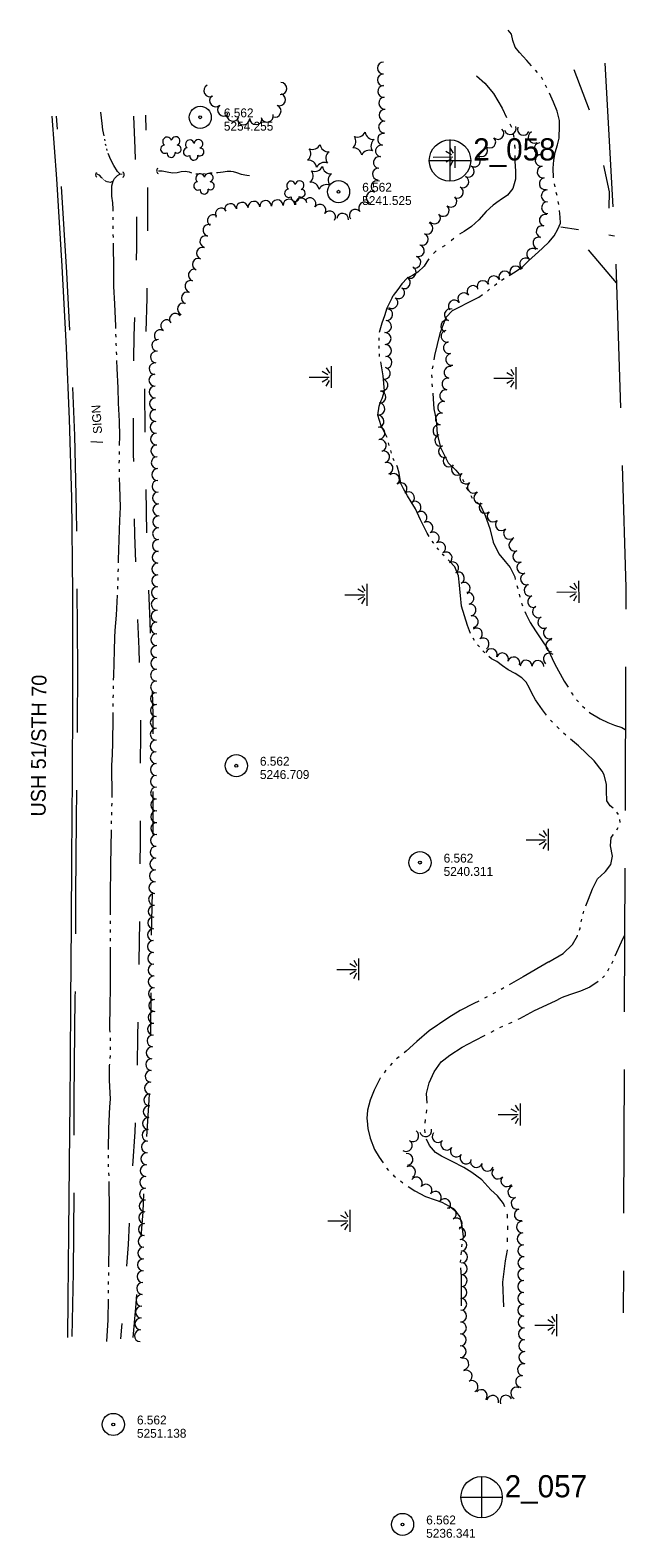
# Model space of a CAD drawing. Header units: feet. Extents: x 191012 to 193066, y 264521 to 265638.
# Tile 2 of 3: x 191738 to 192141, y 264521 to 265540. Entities that reach past the tile are written whole.
import ezdxf
from ezdxf.enums import TextEntityAlignment as Align

# ---------------------------------------------------------------- set-up
doc = ezdxf.new("R2010")
doc.units = ezdxf.units.FT
doc.header["$MEASUREMENT"] = 0
for name, pattern in [('DGN Style 3', [136.13208, 97.2372, -38.89488]), ('DGN Style 5', [68.06604, 29.17116, -38.89488]), ('DGN Style 6', [184.945154, 0.097237, -38.89488, 68.06604, -38.89488, 0.097237, -38.89488])]:
    doc.linetypes.add(name, pattern=pattern)
for name, color, linetype, lineweight in [('E_LAND_Vegetation', 20, 'Continuous', 0), ('E_MAP_Limits', 20, 'DGN Style 3', 0), ('E_MAP_PassPoints', 43, 'Continuous', 0), ('E_MISCPROP', 43, 'Continuous', 0), ('E_MISCPROP_Railing', 43, 'Continuous', 0), ('E_PATH_Sidewalk', 3, 'DGN Style 5', 0), ('E_RDWY', 43, 'Continuous', 13), ('E_RDWY_Gravel', 43, 'DGN Style 3', 13), ('E_RDWY_Name', 231, 'Continuous', 0), ('E_WTR', 251, 'DGN Style 6', 0)]:
    doc.layers.add(name, color=color, linetype=linetype, lineweight=lineweight)
doc.styles.add('Style-IGR_FONT_0', font='IGR_FONT_0.shx')

# ---------------------------------------------------------------- blocks, each defined once
blk = doc.blocks.new('PP_3')
at = {"layer": 'E_MAP_PassPoints', "color": 43, "linetype": 'Continuous', "lineweight": 0}
for radius in [7.5, 0.96]:
    blk.add_circle((0, 0), radius, dxfattribs=at)
blk = doc.blocks.new('PP_4')
at = {"layer": 'E_MAP_PassPoints', "color": 43, "linetype": 'Continuous', "lineweight": 0}
for radius in [7.5, 0.96]:
    blk.add_circle((0, 0), radius, dxfattribs=at)
blk = doc.blocks.new('PHOTOC')
at = {"layer": 'E_MAP_Limits', "color": 3, "linetype": 'Continuous', "lineweight": 0}
for p, q in [((0.1, 14.1), (0.1, -13.8)), ((-13.8, 0), (14.1, 0))]:
    blk.add_line(p, q, dxfattribs=at)
blk.add_circle((0.2, 0), 14, dxfattribs=at)
blk = doc.blocks.new('CULVRT_1')
at = {"layer": 'E_MISCPROP_Railing', "color": 43, "linetype": 'Continuous', "lineweight": 0}
blk.add_arc((1.6, 1.2), 1.95, 216.8792, 323.1188, dxfattribs=at)
blk = doc.blocks.new('CULVRT_2')
at = {"layer": 'E_MISCPROP_Railing', "color": 43, "linetype": 'Continuous', "lineweight": 0}
blk.add_arc((1.7, 1.3), 2.16, 216.8802, 323.1198, dxfattribs=at)
blk = doc.blocks.new('CULVRT_3')
at = {"layer": 'E_MISCPROP_Railing', "color": 43, "linetype": 'Continuous', "lineweight": 0}
blk.add_arc((1.8, 1.3), 2.2, 216.8789, 323.1185, dxfattribs=at)
blk = doc.blocks.new('MARSH')
at = {"layer": 'E_WTR', "color": 150, "linetype": 'Continuous', "lineweight": 0}
for p, q in [((0, 15), (0, 1.6)), ((-6.1, 3.5), (-2.4, 1.4)), ((-1.3, 2.4), (-3.5, 6.2)), ((1.5, 2.4), (3.7, 6.2)), ((6.2, 3.5), (2.6, 1.4)), ((-7.4, 0), (7.4, 0))]:
    blk.add_line(p, q, dxfattribs=at)
blk = doc.blocks.new('PINEL')
at = {"layer": 'E_LAND_Vegetation', "color": 94, "linetype": 'Continuous', "lineweight": 0}
for centre, start, end in [((-8.1, 7.3), 275.2113, 0.9762), ((-10.4, -3.4), 335.2113, 60.9762), ((2.3, 10.7), 215.2113, 300.9762), ((10.4, 3.4), 155.2113, 240.9762), ((-2.3, -10.7), 35.2113, 120.9762), ((8.1, -7.3), 95.2113, 180.9762)]:
    blk.add_arc(centre, 5.72, start, end, dxfattribs=at)
blk = doc.blocks.new('TREE')
at = {"layer": 'E_LAND_Vegetation', "color": 94, "linetype": 'Continuous', "lineweight": 0}
for centre, radius, start, end in [((-4.5, 0.2), 2.78, 78.0715, 279.0826), ((-1.5, 4.3), 2.78, 1.3945, 209.1675), ((3.6, 2.4), 2.97, 278.4236, 139.6575), ((-2, -4.2), 2.61, 140.7797, 358.7123), ((3.5, -3.4), 2.97, 196.0745, 79.0477)]:
    blk.add_arc(centre, radius, start, end, dxfattribs=at)
blk = doc.blocks.new('TREE_1')
at = {"layer": 'E_LAND_Vegetation', "color": 94, "linetype": 'Continuous', "lineweight": 0}
for centre, radius, start, end in [((-4.5, 0.2), 2.78, 78.0715, 279.0826), ((-1.5, 4.3), 2.78, 1.3945, 209.1675), ((3.6, 2.4), 2.97, 278.4236, 139.6575), ((-2, -4.2), 2.61, 140.7797, 358.7123), ((3.5, -3.4), 2.97, 196.0745, 79.0477)]:
    blk.add_arc(centre, radius, start, end, dxfattribs=at)
blk = doc.blocks.new('SIGN_1')
at = {"layer": 'E_MISCPROP', "color": 1, "linetype": 'Continuous', "lineweight": 0, "style": 'Style-IGR_FONT_0'}
blk.add_text('SIGN', height=6, rotation=360, dxfattribs=at).set_placement((-9.6, 0), align=Align.MIDDLE_LEFT)

msp = doc.modelspace()

# ---------------------------------------------------------------- linework, layer by layer
at = {"layer": 'E_LAND_Vegetation', "color": 94, "linetype": 'Continuous', "lineweight": 0}
for centre, radius, start, end in [((191976.6, 265514.4), 3.99, 89.9989, 269.9836), ((191907.1, 265500.6), 4.16, 266.8522, 86.8369), ((191976.6, 265506.4), 3.99, 89.9989, 269.9836), ((191859.3, 265499.2), 4.16, 118.2628, 298.2475), ((191863.2, 265492.4), 4.16, 131.0291, 311.0138), ((191906.2, 265493.1), 4.16, 248.9599, 68.9446), ((191976.9, 265498.6), 3.99, 94.1602, 274.1448), ((191977.5, 265490.7), 3.99, 94.1602, 274.1448), ((191868.6, 265486.1), 4.16, 131.0291, 311.0138), ((191903.2, 265485.3), 4.16, 248.9599, 68.9446), ((191977.7, 265482.5), 3.99, 88.4484, 268.4331), ((191874.9, 265482.6), 4.16, 161.6747, 341.6593), ((191882, 265480.2), 4.16, 180.979, 0.9636), ((191890.4, 265480.3), 4.16, 180.979, 0.9636), ((191898, 265482), 4.16, 193.9446, 13.9293), ((191977.4, 265474.5), 3.99, 88.4484, 268.4331), ((192062.4, 265473.6), 4.02, 198.5409, 18.5256), ((192071.4, 265473), 4.02, 157.5971, 337.5818), ((191976.7, 265466.3), 3.99, 79.9327, 259.9174), ((192048.6, 265464.4), 4.02, 226.2078, 46.1925), ((192054.1, 265470.2), 4.02, 226.2078, 46.1925), ((192078.7, 265467.7), 4.02, 118.7266, 298.7113), ((191973.9, 265450.6), 3.99, 79.9327, 259.9174), ((191975.3, 265458.4), 3.99, 79.9327, 259.9174), ((192038.2, 265451.6), 4.02, 239.1671, 59.1518), ((192043, 265458.6), 4.02, 226.2078, 46.1925), ((192082.7, 265459.8), 4.02, 94.1605, 274.1452), ((192083.4, 265452), 4.02, 99.2367, 279.2214), ((191973.2, 265442.8), 3.99, 85.0283, 265.013), ((192034.1, 265444.6), 4.02, 242.401, 62.3857), ((192084.7, 265444.1), 4.02, 99.2367, 279.2214), ((191972.3, 265434.2), 3.99, 65.454, 245.4386), ((192026.7, 265430.4), 4.02, 242.401, 62.3857), ((192030.4, 265437.5), 4.02, 242.401, 62.3857), ((192086.1, 265436.2), 4.02, 100.9518, 280.9365), ((191881.1, 265419.6), 3.99, 6.9516, 186.9363), ((191889, 265420.3), 3.99, 4.1594, 184.1441), ((191897, 265420.8), 3.99, 4.1594, 184.1441), ((191904.9, 265421.3), 3.99, 3.2792, 183.2638), ((191912.8, 265421.8), 3.99, 3.2792, 183.2638), ((191921, 265422.6), 3.99, 9.8686, 189.8532), ((191927, 265422.7), 3.99, 326.2852, 146.2698), ((191963.9, 265419.8), 3.99, 37.5686, 217.5532), ((191969, 265426.9), 3.99, 65.454, 245.4386), ((192022.3, 265424.3), 4.02, 229.157, 49.1417), ((192087.5, 265428), 4.02, 91.4953, 271.48), ((192087.7, 265420), 4.02, 91.4953, 271.48), ((191861.6, 265411.3), 3.99, 55.8682, 235.8528), ((191866.9, 265415.7), 3.99, 30.7226, 210.7073), ((191873.2, 265418.7), 3.99, 6.9516, 186.9363), ((191933.7, 265418.3), 3.99, 326.2852, 146.2698), ((191940.3, 265413.8), 3.99, 326.2852, 146.2698), ((191949, 265412.2), 3.99, 352.5686, 172.5532), ((191957.6, 265414.9), 3.99, 37.5686, 217.5532), ((192011.2, 265413.1), 4.02, 220.766, 40.7506), ((192017.1, 265418.2), 4.02, 229.157, 49.1417), ((192086.2, 265411.5), 4.02, 74.2864, 254.2711), ((191858.6, 265404.7), 3.99, 74.4518, 254.4365), ((192006.1, 265406.1), 4.02, 247.0895, 67.0742), ((192084.1, 265403.8), 4.02, 74.2864, 254.2711), ((191854.2, 265389.2), 3.99, 69.3182, 249.3029), ((191856.5, 265397.1), 3.99, 74.4518, 254.4365), ((192000.3, 265390.9), 4.02, 252.7101, 72.6948), ((192002.9, 265398.7), 4.02, 247.0895, 67.0742), ((192081.9, 265396.1), 4.02, 74.2864, 254.2711), ((191851.4, 265381.7), 3.99, 69.3182, 249.3029), ((191997.9, 265383.2), 4.02, 252.7101, 72.6948), ((192072.9, 265382), 4.02, 53.6568, 233.6415), ((192077.7, 265388.5), 4.02, 53.6568, 233.6415), ((191848.7, 265374.4), 3.99, 73.7256, 253.7102), ((191990.8, 265369.3), 4.02, 241.625, 61.6096), ((191994.7, 265376.3), 4.02, 241.625, 61.6096), ((192051.4, 265369.8), 4.02, 23.6001, 203.5848), ((192058.8, 265373.1), 4.02, 24.5934, 204.5781), ((192066.1, 265376.5), 4.02, 24.5934, 204.5781), ((191844, 265359), 3.99, 69.7183, 249.703), ((191846.4, 265366.8), 3.99, 73.7256, 253.7102), ((191986.9, 265362.5), 4.02, 236.5339, 56.5186), ((192031, 265358.4), 4.02, 37.8506, 217.8353), ((192037.3, 265363.3), 4.02, 37.8506, 217.8353), ((192044, 265366.6), 4.02, 23.6001, 203.5848), ((191841.3, 265351.5), 3.99, 69.7183, 249.703), ((191982.4, 265355.8), 4.02, 236.5339, 56.5186), ((192024.6, 265353.5), 4.02, 37.8506, 217.8353), ((191830, 265340.2), 3.99, 56.4132, 236.3978), ((191835.9, 265344.5), 3.99, 37.1255, 217.1102), ((191978.1, 265339.7), 4.02, 264.3405, 84.3252), ((191978.9, 265347.7), 4.02, 264.3405, 84.3252), ((192019.5, 265339.9), 4.02, 72.183, 252.1677), ((192021.9, 265347.5), 4.02, 72.183, 252.1677), ((191825.6, 265333.5), 3.99, 56.4132, 236.3978), ((191977.8, 265331.5), 4.02, 272.0107, 91.9954), ((192019.7, 265333.1), 4.02, 101.1143, 281.099), ((191823.1, 265319), 3.99, 83.5001, 263.4848), ((191824, 265326.9), 3.99, 83.5001, 263.4848), ((191978.1, 265323.4), 4.02, 272.0107, 91.9954), ((192021.3, 265325.3), 4.02, 101.4618, 281.4465), ((192022.9, 265317.4), 4.02, 101.4618, 281.4465), ((191822.2, 265311.1), 3.99, 83.5001, 263.4848), ((191977.2, 265308), 4.02, 258.5485, 78.5332), ((191978.4, 265315.4), 4.02, 272.0107, 91.9954), ((192021.7, 265308.7), 4.02, 79.7235, 259.7082), ((191822, 265303.4), 3.99, 91.1984, 271.1831), ((191975.6, 265300.1), 4.02, 258.5485, 78.5332), ((192020.3, 265300.8), 4.02, 79.7235, 259.7082), ((191822.2, 265295.4), 3.99, 91.1984, 271.1831), ((191822.4, 265287.4), 3.99, 91.1984, 271.1831), ((191974.3, 265292), 4.02, 264.697, 84.6817), ((192018.8, 265292.9), 4.02, 79.7235, 259.7082), ((191822.5, 265279.5), 3.99, 91.1984, 271.1831), ((191973.6, 265284), 4.02, 264.697, 84.6817), ((192015.8, 265277.1), 4.02, 78.7139, 258.6986), ((192017.3, 265285), 4.02, 78.7139, 258.6986), ((191822.8, 265271.5), 3.99, 91.957, 271.9417), ((191973, 265275.6), 4.02, 275.0839, 95.0685), ((191973.7, 265267.6), 4.02, 275.0839, 95.0685), ((192014.2, 265269.2), 4.02, 78.7139, 258.6986), ((191823.1, 265263.5), 3.99, 91.957, 271.9417), ((191974.6, 265259.2), 4.02, 286.3841, 106.3688), ((192015.4, 265262.7), 4.02, 108.9848, 288.9695), ((191823.3, 265255.6), 3.99, 91.957, 271.9417), ((191823.6, 265247.6), 3.99, 91.957, 271.9417), ((191976.8, 265251.5), 4.02, 286.3841, 106.3688), ((192018, 265255.1), 4.02, 108.9848, 288.9695), ((192021, 265248.8), 4.02, 135.17, 315.1546), ((191823.9, 265239.6), 3.99, 91.957, 271.9417), ((191979.1, 265243.8), 4.02, 286.3841, 106.3688), ((191983.5, 265236.2), 4.02, 309.5398, 129.5245), ((192026.7, 265243.2), 4.02, 135.17, 315.1546), ((192032.4, 265237.2), 4.02, 129.1495, 309.1342), ((191824.1, 265231.6), 3.99, 91.957, 271.9417), ((191988.6, 265230), 4.02, 309.5398, 129.5245), ((192037.5, 265231), 4.02, 129.1495, 309.1342), ((191824.4, 265223.7), 3.99, 91.957, 271.9417), ((191824.7, 265215.7), 3.99, 91.957, 271.9417), ((191993.7, 265223.8), 4.02, 309.5398, 129.5245), ((191998, 265217.5), 4.02, 300.4614, 120.4461), ((192041.9, 265223.7), 4.02, 114.5355, 294.5202), ((192045.4, 265217.4), 4.02, 132.818, 312.8027), ((191824.6, 265207.6), 3.99, 88.9269, 268.9115), ((192002.1, 265210.6), 4.02, 300.4614, 120.4461), ((192050.9, 265211.5), 4.02, 132.818, 312.8027), ((191824.5, 265199.6), 3.99, 88.9269, 268.9115), ((192006.2, 265203.6), 4.02, 300.4614, 120.4461), ((192010.4, 265196.7), 4.02, 302.9959, 122.9806), ((192056.4, 265205.7), 4.02, 133.9661, 313.9508), ((192062, 265199.9), 4.02, 133.9661, 313.9508), ((191824.3, 265191.6), 3.99, 88.9269, 268.9115), ((192014.7, 265190), 4.02, 302.9959, 122.9806), ((192065.5, 265191.8), 4.02, 110.1987, 290.1834), ((191824, 265175.7), 3.99, 88.9269, 268.9115), ((191824.2, 265183.7), 3.99, 88.9269, 268.9115), ((192019.1, 265183.2), 4.02, 302.9959, 122.9806), ((192023.5, 265176.5), 4.02, 302.9959, 122.9806), ((192068.3, 265184.3), 4.02, 110.1987, 290.1834), ((192071, 265176.6), 4.02, 107.4687, 287.4534), ((191823.9, 265167.7), 3.99, 88.9269, 268.9115), ((192027.4, 265169.6), 4.02, 299.2732, 119.2579), ((192073.5, 265169), 4.02, 107.4687, 287.4534), ((191823.7, 265159.7), 3.99, 88.9269, 268.9115), ((192031.3, 265162.6), 4.02, 299.2732, 119.2579), ((192033.9, 265155.9), 4.02, 280.4288, 100.4135), ((192075.9, 265161.3), 4.02, 107.4687, 287.4534), ((191823.6, 265151.8), 3.99, 88.9269, 268.9115), ((192035.3, 265148), 4.02, 280.4288, 100.4135), ((192078.3, 265153.7), 4.02, 107.4687, 287.4534), ((192081.6, 265146.8), 4.02, 117.2007, 297.1853), ((191823.3, 265135.8), 3.99, 89.6454, 269.63), ((191823.4, 265143.8), 3.99, 88.9269, 268.9115), ((192036.8, 265140.1), 4.02, 280.4288, 100.4135), ((192085.2, 265139.6), 4.02, 117.2007, 297.1853), ((191823.3, 265127.9), 3.99, 89.6454, 269.63), ((192039.6, 265131.8), 4.02, 304.1159, 124.1006), ((192044.1, 265125.1), 4.02, 304.1159, 124.1006), ((192088.9, 265132.5), 4.02, 117.2007, 297.1853), ((192090.5, 265123.8), 4.02, 88.5872, 268.5719), ((191823.2, 265119.9), 3.99, 89.6454, 269.63), ((192049.7, 265117.8), 4.02, 338.749, 158.7337), ((192057.2, 265114.9), 4.02, 338.749, 158.7337), ((192088.9, 265114.8), 4.02, 50.7116, 230.6963), ((191823.1, 265103.9), 3.99, 89.6454, 269.63), ((191823.2, 265111.9), 3.99, 89.6454, 269.63), ((192064.9, 265112.2), 4.02, 342.6199, 162.6046), ((192073.2, 265110), 4.02, 358.7162, 178.7009), ((192081.2, 265109.8), 4.02, 358.7162, 178.7009), ((191823.1, 265095.9), 3.99, 89.6454, 269.63), ((191823, 265088), 3.99, 89.6454, 269.63), ((191823, 265080), 3.99, 89.6454, 269.63), ((191822.9, 265072), 3.99, 89.6454, 269.63), ((191822.9, 265064), 3.99, 89.6454, 269.63), ((191822.8, 265056), 3.99, 89.6454, 269.63), ((191822.9, 265048.1), 3.99, 90.5312, 270.5159), ((191823, 265040.1), 3.99, 90.5312, 270.5159), ((191823, 265032.1), 3.99, 90.5312, 270.5159), ((191823.1, 265024.2), 3.99, 90.5312, 270.5159), ((191823.2, 265016.2), 3.99, 90.5312, 270.5159), ((191823.2, 265008.2), 3.99, 90.5312, 270.5159), ((191823.1, 264992.2), 3.99, 88.0824, 268.0671), ((191823.3, 265000.2), 3.99, 90.5312, 270.5159), ((191822.8, 264984.2), 3.99, 88.0824, 268.0671), ((191822.6, 264976.2), 3.99, 88.0824, 268.0671), ((191822.3, 264968.2), 3.99, 88.0824, 268.0671), ((191821.8, 264952.3), 3.99, 88.0824, 268.0671), ((191822, 264960.3), 3.99, 88.0824, 268.0671), ((191821.5, 264944.3), 3.99, 88.0824, 268.0671), ((191821.2, 264936.4), 3.99, 88.0824, 268.0671), ((191821, 264928.4), 3.99, 88.0824, 268.0671), ((191821, 264920.5), 3.99, 91.1978, 271.1825), ((191821.2, 264912.5), 3.99, 91.1978, 271.1825), ((191821.4, 264904.6), 3.99, 91.1978, 271.1825), ((191821.5, 264896.6), 3.99, 91.1978, 271.1825), ((191821.7, 264888.6), 3.99, 91.1978, 271.1825), ((191821.9, 264880.6), 3.99, 91.1978, 271.1825), ((191821.5, 264872.5), 3.99, 86.935, 266.9197), ((191821.1, 264864.5), 3.99, 86.935, 266.9197), ((191820.2, 264848.6), 3.99, 86.935, 266.9197), ((191820.7, 264856.6), 3.99, 86.935, 266.9197), ((191819.8, 264840.6), 3.99, 86.935, 266.9197), ((191819.4, 264832.7), 3.99, 86.935, 266.9197), ((191819, 264824.7), 3.99, 86.935, 266.9197), ((191818.1, 264808.8), 3.99, 87.1046, 267.0893), ((191818.5, 264816.7), 3.99, 87.1046, 267.0893), ((191817.7, 264800.8), 3.99, 87.1046, 267.0893), ((191817.3, 264792.8), 3.99, 87.1046, 267.0893), ((191996.5, 264792.5), 4.01, 236.5906, 56.5752), ((192005.2, 264795.9), 4.01, 194.4622, 14.4469), ((192013.6, 264791.9), 4.01, 139.1621, 319.1468), ((191816.9, 264784.9), 3.99, 87.1046, 267.0893), ((191992.1, 264785.9), 4.01, 236.5906, 56.5752), ((192019.5, 264786.8), 4.01, 144.3519, 324.3365), ((192026, 264782.2), 4.01, 144.3519, 324.3365), ((191816.1, 264768.9), 3.99, 87.1046, 267.0893), ((191816.5, 264776.9), 3.99, 87.1046, 267.0893), ((191992.6, 264776.5), 4.01, 276.4008, 96.3855), ((191994.4, 264768), 4.01, 298.4664, 118.4511), ((192032.6, 264777.5), 4.01, 144.3519, 324.3365), ((192039.5, 264775.1), 4.01, 161.326, 341.3107), ((192047.1, 264772.5), 4.01, 161.326, 341.3107), ((191815.8, 264761), 3.99, 88.4025, 268.3872), ((191999, 264760.5), 4.01, 323.5587, 143.5434), ((192054.1, 264767.3), 4.01, 139.1585, 319.1432), ((192060.2, 264762.1), 4.01, 139.1585, 319.1432), ((191815.6, 264753), 3.99, 88.4025, 268.3872), ((192005.5, 264755.7), 4.01, 323.5587, 143.5434), ((192011.8, 264750.9), 4.01, 321.6487, 141.6334), ((192064.9, 264754.5), 4.01, 105.8504, 285.8351), ((192067.1, 264746.8), 4.01, 105.8504, 285.8351), ((191815.1, 264737.1), 3.99, 88.4025, 268.3872), ((191815.4, 264745.1), 3.99, 88.4025, 268.3872), ((192018.1, 264745.9), 4.01, 321.6487, 141.6334), ((192021.9, 264739.9), 4.01, 300.0046, 119.9893), ((192069.3, 264739.1), 4.01, 105.8504, 285.8351), ((191814.9, 264729.1), 3.99, 88.4025, 268.3872), ((192025.9, 264732.9), 4.01, 300.0046, 119.9893), ((192028.3, 264726.4), 4.01, 275.0118, 94.9965), ((192070.7, 264730.8), 4.01, 93.4241, 273.4088), ((191814.7, 264721.1), 3.99, 88.4025, 268.3872), ((192029, 264718.4), 4.01, 275.0118, 94.9965), ((192071.2, 264722.8), 4.01, 93.4241, 273.4088), ((191814.5, 264713.2), 3.99, 88.4025, 268.3872), ((192029.6, 264710.6), 4.01, 268.9661, 88.9508), ((192071.6, 264714.8), 4.01, 93.4241, 273.4088), ((192071.7, 264706.6), 4.01, 89.3953, 269.3799), ((191814, 264697.2), 3.99, 88.4025, 268.3872), ((191814.2, 264705.2), 3.99, 88.4025, 268.3872), ((192029.4, 264702.6), 4.01, 268.9661, 88.9508), ((192071.6, 264698.6), 4.01, 89.3953, 269.3799), ((191813.7, 264689.2), 3.99, 87.3371, 267.3218), ((192029.1, 264686.6), 4.01, 269.1893, 89.174), ((192029.3, 264694.6), 4.01, 268.9661, 88.9508), ((192071.5, 264690.6), 4.01, 90.2943, 270.279), ((191813.3, 264681.2), 3.99, 87.3371, 267.3218), ((192029, 264678.6), 4.01, 269.1893, 89.174), ((192071.6, 264682.6), 4.01, 90.2943, 270.279), ((191812.5, 264665.3), 3.99, 87.3371, 267.3218), ((191812.9, 264673.3), 3.99, 87.3371, 267.3218), ((192028.9, 264670.6), 4.01, 269.1893, 89.174), ((192071.6, 264674.6), 4.01, 90.2943, 270.279), ((192071.8, 264666.6), 4.01, 91.67, 271.6546), ((191812.2, 264657.3), 3.99, 87.3371, 267.3218), ((192028.8, 264662.5), 4.01, 269.1893, 89.174), ((192072, 264658.6), 4.01, 91.1066, 271.0913), ((192028.6, 264646.5), 4.01, 269.1893, 89.174), ((192028.7, 264654.5), 4.01, 269.1893, 89.174), ((192072.2, 264650.6), 4.01, 91.1066, 271.0913), ((192030.4, 264638.2), 4.01, 282.7456, 102.7303), ((192071.4, 264634.3), 4.01, 80.9203, 260.905), ((192072.3, 264642.6), 4.01, 91.1066, 271.0913), ((192032.7, 264630), 4.01, 299.4365, 119.4212), ((192070.2, 264626.3), 4.01, 80.9203, 260.905), ((192036.6, 264623), 4.01, 299.4365, 119.4212), ((192042.8, 264616.8), 4.01, 319.1605, 139.1452), ((192066.8, 264618.5), 4.01, 65.4174, 245.402), ((192050.6, 264612.9), 4.01, 346.8071, 166.7918), ((192059.6, 264613), 4.01, 24.294, 204.2787)]:
    msp.add_arc(centre, radius, start, end, dxfattribs=at)
at = {"layer": 'E_MAP_Limits', "color": 3, "linetype": 'DGN Style 3', "lineweight": 0, "flags": 128}
msp.add_lwpolyline([(192126.5, 265517.7), (192133.8, 265386.8), (192140.7, 265163.2), (192138.9, 264672.7)], dxfattribs=at)
at = {"layer": 'E_MISCPROP', "color": 1, "linetype": 'Continuous', "lineweight": 0}
msp.add_line((191778.6, 265262), (191786.8, 265261.5), dxfattribs=at)
at = {"layer": 'E_PATH_Sidewalk', "color": 2, "linetype": 'DGN Style 5', "lineweight": 0, "flags": 128}
for points in [[(192105.5, 265513.4), (192120.3, 265474), (192129.3, 265430.8), (192129.1, 265401.6), (192096.8, 265406.9)], [(191807.6, 265481.8), (191808.5, 265460), (191809.1, 265440.5), (191809.5, 265419), (191809.5, 265393.4), (191809, 265375.1), (191808.3, 265350.2), (191807.8, 265333.3), (191807.6, 265317.4), (191807.2, 265294.5), (191807.3, 265274.8), (191807.4, 265253.2), (191807.7, 265225.7), (191808.3, 265198.9), (191809, 265173.8), (191810.1, 265146.8), (191811.1, 265121.7), (191811.7, 265103), (191812.2, 265086.4), (191812.4, 265063.8), (191812.1, 265041.1), (191812.1, 265018.4), (191812.1, 264990.9), (191811.7, 264962.4), (191811.6, 264938.3), (191811.1, 264910.1), (191810.8, 264885.4), (191810.3, 264860), (191809.8, 264832.7), (191809.2, 264814.4), (191808.4, 264795.1), (191806.8, 264771.9), (191805.4, 264747), (191803.9, 264719), (191801.4, 264687.8), (191799.5, 264663), (191798.8, 264655.1)], [(191807.4, 264656.2), (191809.1, 264676.1), (191811.1, 264699.5), (191814, 264741), (191815.2, 264766.5), (191818.1, 264816.5), (191819, 264838.8), (191819.3, 264862.6), (191819.6, 264890.9), (191819.7, 264920.6), (191820.5, 264966.6), (191820.9, 265010.5), (191821, 265042.9), (191820.9, 265076.8), (191820.1, 265111), (191818.8, 265140.2), (191817.7, 265165.7), (191816.7, 265197.7), (191816, 265231.8), (191815.4, 265266), (191815.2, 265300.3), (191815.9, 265327.3), (191816.7, 265358.9), (191817.4, 265394.7), (191817.3, 265423.1), (191817.1, 265445.1), (191816.4, 265468.6), (191815.8, 265482.5)], [(192134.3, 265369.3), (192103.5, 265405.8)], [(192129.1, 265401.6), (192133, 265401)]]:
    msp.add_lwpolyline(points, dxfattribs=at)
at = {"layer": 'E_RDWY', "color": 30, "linetype": 'Continuous', "lineweight": 13, "flags": 128}
msp.add_lwpolyline([(191752.4, 265481.8), (191755.4, 265439.4), (191759.1, 265380.5), (191761.9, 265325.3), (191764, 265276.9), (191765.6, 265223.8), (191766.3, 265159.3), (191766.4, 265086.4), (191766.1, 265034.9), (191765.6, 264980), (191765.3, 264935.6), (191764.9, 264883.5), (191764.7, 264842.5), (191764.4, 264815.9), (191764, 264773.2), (191763.5, 264727), (191763.1, 264681.9), (191762.8, 264656.2)], dxfattribs=at)
at = {"layer": 'E_RDWY_Gravel', "color": 30, "linetype": 'DGN Style 3', "lineweight": 13, "flags": 128}
msp.add_lwpolyline([(191766, 264656.7), (191766.9, 264700), (191767.4, 264757.4), (191767.5, 264817.6), (191768.2, 264886.5), (191768.6, 264955.5), (191769, 265006.4), (191769.7, 265069.4), (191769.8, 265108.1), (191769.5, 265166.5), (191769.1, 265215.2), (191767.8, 265266), (191765.6, 265318.4), (191762.4, 265376.1), (191758.3, 265441.3), (191755.5, 265481.9)], dxfattribs=at)
at = {"layer": 'E_WTR', "color": 150, "linetype": 'Continuous', "lineweight": 0, "flags": 128}
for points in [[(192076.9, 265515.9), (192073.7, 265519.6), (192068.7, 265524.9), (192065.9, 265528.6), (192064.3, 265533), (192063.2, 265537.4), (192061, 265540)], [(192039.6, 265509.2), (192045.2, 265504.1), (192051.1, 265497.3), (192056.9, 265487.4), (192060, 265481)], [(192080.9, 265511.3), (192079.5, 265512.9)], [(192084.5, 265506.5), (192083.5, 265508.2)], [(192087.3, 265501), (192086.4, 265502.9)], [(192095.6, 265469.2), (192095.7, 265473), (192095.7, 265478.9), (192094.3, 265485.2), (192091.8, 265491.4), (192089, 265497.4)], [(191787.7, 265468.5), (191786.9, 265472.7), (191786.3, 265477), (191785.5, 265484.6)], [(192062.2, 265476.6), (192063.2, 265474.4)], [(191788.3, 265465.2), (191788.1, 265466.1), (191788.1, 265466.3)], [(192064.5, 265469.8), (192065, 265467.4)], [(192091.8, 265440.2), (192091.5, 265446.8), (192092, 265452.2), (192092.9, 265457.4), (192094.4, 265462.6), (192095.5, 265467.1), (192095.6, 265469.2)], [(191789, 265461.9), (191788.7, 265463)], [(191789.8, 265458.7), (191789.5, 265459.8)], [(191798.5, 265442.6), (191796.8, 265444.5), (191794.3, 265448.5), (191792.2, 265452.4), (191790.5, 265456.6)], [(192065.6, 265455.3), (192065.6, 265451.5), (192066, 265444.6), (192066, 265439.3), (192064.2, 265433), (192060.6, 265428.4), (192055.6, 265425.1), (192054.9, 265424.6)], [(192065.4, 265462.6), (192065.6, 265460.1)], [(191824.4, 265444.9), (191827, 265444.9), (191830.3, 265444.3), (191834, 265443.6), (191837, 265443.8), (191839.9, 265444.4), (191842.6, 265444.7), (191845.3, 265444.2), (191846.7, 265443.6)], [(191859.1, 265443.5), (191860.7, 265443.6)], [(191863.8, 265443.8), (191864.6, 265443.8), (191868.2, 265444.2), (191871, 265444.6), (191873.5, 265444.7), (191875.1, 265444.5), (191877.3, 265443.9), (191880.3, 265442.7), (191884.2, 265442), (191886, 265441.7)], [(191786.5, 265439.7), (191785.9, 265440.3), (191784.6, 265441.9), (191783.8, 265442.3), (191782.9, 265442.6)], [(191787.2, 265439.1), (191787, 265439.2), (191787, 265439.3)], [(191788, 265438.4), (191787.7, 265438.6)], [(191788.8, 265437.9), (191788.5, 265438)], [(191793.8, 265438), (191792, 265437.1), (191789.7, 265437.4), (191789.3, 265437.6)], [(191793.7, 265417.7), (191793.7, 265418.9), (191793.5, 265423.2), (191793, 265427.9), (191792.8, 265432), (191792.9, 265434.8), (191793.7, 265437.9), (191794.8, 265439.8), (191796.7, 265441.7), (191798.3, 265442.6), (191800, 265442.9)], [(191849.8, 265442.9), (191850.4, 265442.9), (191851.3, 265442.9)], [(191854.5, 265443), (191856, 265443.2)], [(192092.8, 265434.1), (192092.5, 265436.1)], [(192054.9, 265424.6), (192050.8, 265421.6), (192046.2, 265417.4), (192041.3, 265411.9), (192036.2, 265407.2), (192031.3, 265404), (192028.1, 265402)], [(192094.1, 265428.2), (192093.6, 265430.2)], [(192095.3, 265422.2), (192094.9, 265424.2)], [(191793.8, 265411.8), (191793.8, 265413.7)], [(192084.4, 265392.8), (192088.5, 265396.6), (192092.1, 265401), (192094.7, 265405.4), (192096.4, 265409.5), (192096.3, 265413.7), (192095.9, 265418.2)], [(191793.9, 265405.8), (191793.8, 265407.8)], [(191794, 265399.9), (191793.9, 265401.8)], [(191794.2, 265367.1), (191794.3, 265377.7), (191794, 265395.9)], [(192018.5, 265394.6), (192017.9, 265394.2), (192016.4, 265393.3)], [(192024.3, 265399.1), (192022.7, 265397.8), (192022.4, 265397.6)], [(192061.8, 265374.2), (192065.8, 265376.6), (192070.9, 265380.2), (192074.9, 265384), (192079.3, 265388.1), (192084, 265392.4), (192084.4, 265392.8)], [(192007.4, 265385.5), (192006, 265383.4), (192004.3, 265380.4), (192000, 265376.3), (191996.3, 265374.1), (191992.8, 265372.3), (191989.1, 265368.5), (191986.4, 265364.7), (191983.3, 265360.6)], [(192012.3, 265390.8), (192010.6, 265389.1)], [(191795.6, 265338.4), (191795.5, 265340), (191794.9, 265355.1), (191794.2, 265366.7), (191794.2, 265367.1)], [(192047, 265363.5), (192048.5, 265364.8)], [(192051.7, 265367.4), (192053.3, 265368.7)], [(192056.6, 265371), (192058.3, 265372.1)], [(191973.9, 265335.8), (191975.9, 265342.1), (191977.6, 265347.1), (191979.1, 265352.2), (191982.6, 265359.1), (191983.3, 265360.6)], [(192018.9, 265345.8), (192023.4, 265350.5), (192027.8, 265352.8), (192034.1, 265355.8), (192041.3, 265359.6), (192043.7, 265361.2)], [(192018.9, 265345.8), (192014.9, 265334.9), (192011.3, 265320.1), (192010.8, 265317.2)], [(191795.8, 265332.5), (191795.7, 265334.4)], [(191973.8, 265330.3), (191973.8, 265332.1)], [(191796, 265326.5), (191795.9, 265327.4), (191795.9, 265328.5)], [(191796.2, 265320.6), (191796.1, 265322.5)], [(191973.8, 265324.8), (191973.7, 265325.8), (191973.7, 265326.6)], [(191797.5, 265287.9), (191797.1, 265298.2), (191796.5, 265311.2), (191796.3, 265316.6)], [(191974, 265319.3), (191974, 265321.1)], [(191975.2, 265289.6), (191975.8, 265291), (191977.3, 265296.2), (191976.5, 265306.3), (191974.9, 265315.7)], [(192010.1, 265313.1), (192009.7, 265311.1)], [(192009.1, 265307), (192009.3, 265305)], [(192009.5, 265300.9), (192009.6, 265298.8)], [(192010, 265294.7), (192010.4, 265290.8), (192010.8, 265284), (192012.3, 265276.5), (192013.1, 265266.8), (192013.5, 265265.2)], [(191798.2, 265259.1), (191798.4, 265265.5), (191798, 265275.7), (191797.5, 265287.9)], [(191979.3, 265264.6), (191977.6, 265267.8), (191975.1, 265272.6), (191972.9, 265279.7), (191973.8, 265285.9), (191975.2, 265289.6)], [(191980.6, 265259.3), (191980.2, 265261.1)], [(192013.5, 265265.2), (192015.2, 265257.9), (192020.5, 265247.5), (192025.6, 265242.6), (192027.9, 265239.9)], [(191798.1, 265253.2), (191798.1, 265255.1)], [(191982.1, 265254), (191981.6, 265255.8)], [(191984, 265248.9), (191983.2, 265250.5)], [(191797.9, 265247.2), (191798, 265249.2)], [(191798.1, 265241.3), (191798, 265243.3)], [(191995.4, 265221.2), (191992.9, 265225.2), (191990.2, 265229.8), (191988.5, 265233.6), (191987.4, 265240.4), (191986.2, 265244.6), (191985.7, 265245.6)], [(191798.4, 265208.6), (191798.8, 265217.6), (191798.4, 265231.4), (191798.2, 265237.3)], [(192030.2, 265236.5), (192031, 265234.6)], [(192032.7, 265230.9), (192033.7, 265229.1)], [(192007.7, 265197.7), (192006.3, 265200), (192001.8, 265208.9), (191998.3, 265216.3), (191995.4, 265221.2)], [(192035.7, 265225.5), (192036.6, 265223.7)], [(192039.8, 265221), (192042.1, 265219), (192045.6, 265211.8), (192048.7, 265203.1), (192050.9, 265193.9)], [(191797.4, 265179.8), (191797.4, 265182), (191798.1, 265202.2), (191798.4, 265208.6)], [(192010.8, 265193), (192010.5, 265193.4), (192009.7, 265194.6)], [(192014.1, 265188.6), (192013, 265190.1)], [(192050.9, 265193.9), (192050.9, 265193.8), (192054.7, 265186), (192059.1, 265180.7), (192062.4, 265176.8), (192065.5, 265170.3), (192065.9, 265168.5)], [(192017.7, 265184.6), (192016.4, 265185.8)], [(192028.7, 265157.8), (192028.5, 265159.9), (192028.1, 265164.8), (192027.5, 265171.1), (192024.9, 265177.2), (192021.4, 265181.1), (192020.4, 265182)], [(191797.1, 265167.9), (191797.1, 265169.9)], [(191797.2, 265173.9), (191797.3, 265175.8)], [(191796.9, 265162), (191796.9, 265162.6), (191796.9, 265164)], [(192066.9, 265164.6), (192067.5, 265162.6)], [(192068.5, 265158.6), (192069, 265156.6)], [(191795, 265129.3), (191795.2, 265134.2), (191796.1, 265144.4), (191796.7, 265158)], [(192035.5, 265132.2), (192033.6, 265137.5), (192031.6, 265144), (192029.5, 265150.5), (192028.7, 265157.8)], [(192070, 265152.6), (192070.1, 265152.6), (192070.8, 265150.7)], [(192072.4, 265146.9), (192073, 265145.5), (192075.9, 265139.6), (192079.5, 265133.9), (192083.2, 265128.5), (192087.8, 265121.5)], [(191794.1, 265100.6), (191794.2, 265103.5), (191794.6, 265120.7), (191795, 265129.3)], [(192038.3, 265127.4), (192037.3, 265129)], [(192041.6, 265123), (192040.4, 265124.4)], [(192045.3, 265119), (192044, 265120.3)], [(192087.8, 265121.5), (192092.4, 265111.7), (192099, 265099.8), (192101.6, 265095.7)], [(192070.3, 265102.1), (192065.9, 265105), (192061.1, 265107.5), (192057.3, 265110.3), (192053.5, 265113.1), (192049.8, 265115), (192048, 265116.5)], [(192087, 265076.9), (192084.3, 265080.4), (192079.5, 265087.3), (192077.1, 265091.7), (192075.3, 265095.6), (192073.2, 265099.3), (192070.3, 265102.1)], [(191793.9, 265088.7), (191794, 265090.6)], [(191794, 265094.6), (191794.1, 265096.6)], [(192103.7, 265092.2), (192104.5, 265091), (192104.9, 265090.5)], [(192107.4, 265087.3), (192108.6, 265085.8)], [(191793.3, 265050), (191793.5, 265058.5), (191793.7, 265074.8), (191793.8, 265078.7)], [(191793.8, 265082.7), (191793.9, 265084.7)], [(192111.4, 265082.9), (192112.9, 265081.5)], [(192115.9, 265078.8), (192116, 265078.7), (192123.2, 265074.5), (192128.4, 265072), (192133, 265070.2), (192137.9, 265068.6), (192140.3, 265067.2)], [(192091.1, 265072.1), (192089.8, 265073.5), (192089.6, 265073.6)], [(192095.5, 265067.6), (192094, 265069.1)], [(192100.1, 265063.3), (192098.5, 265064.6)], [(192124.6, 265039), (192119.3, 265046.1), (192108.7, 265056.2), (192103.3, 265060.6)], [(191793.2, 265021.2), (191793.2, 265021.6), (191793, 265043.1), (191793.3, 265050)], [(192132, 265013.9), (192130, 265015.6), (192127.9, 265019), (192127.7, 265025.7), (192127.7, 265029.9), (192126, 265036.5), (192124.6, 265039)], [(191793, 265015.3), (191793.1, 265017.3)], [(191792.6, 265003.4), (191792.7, 265005.4)], [(191792.8, 265009.3), (191792.9, 265011.3)], [(192135.8, 265009.7), (192134.6, 265011.2)], [(192136.8, 265004.4), (192136.7, 265006.3)], [(191792.3, 264970.6), (191792.3, 264975.6), (191792.6, 264999.4)], [(192126.8, 264971.1), (192130.5, 264975.9), (192131.6, 264981.6), (192130.4, 264988.5), (192130.8, 264994.1), (192132.4, 264996.3)], [(192134.6, 264999.4), (192134.6, 264999.4), (192135.5, 265001)], [(191792, 264941.9), (191792.1, 264958.4), (191792.3, 264970.6)], [(192113.6, 264947.9), (192115.5, 264952.4), (192118.1, 264959.4), (192121.6, 264966.2), (192126.5, 264970.7), (192126.8, 264971.1)], [(192111.8, 264942.6), (192112.3, 264944.4)], [(191792, 264935.9), (191791.9, 264937.9)], [(192110.5, 264937.1), (192110.9, 264939)], [(191792, 264930), (191792, 264932)], [(191792.1, 264924), (191792.1, 264926)], [(192088.5, 264910.2), (192098.3, 264915.7), (192104.6, 264921.8), (192107.9, 264927.7), (192108, 264928.1)], [(192109.3, 264931.6), (192109.7, 264932.9), (192109.8, 264933.4)], [(192139.8, 264928.1), (192137.6, 264923.3), (192133.3, 264914)], [(191791.9, 264891.3), (191792.1, 264902.6), (191792.1, 264920.1)], [(192088.5, 264910.2), (192071.1, 264900), (192061.8, 264894.6)], [(192129.2, 264905.5), (192128.2, 264903.8)], [(192131.8, 264910.5), (192131, 264908.8)], [(192121.9, 264896.8), (192116.4, 264893), (192110, 264890.2), (192103.2, 264888), (192096.9, 264885.8)], [(192126.2, 264900.6), (192126.1, 264900.5), (192124.8, 264899.3)], [(191791.7, 264862.5), (191791.6, 264864.5), (191791.8, 264881.5), (191791.9, 264891.3)], [(192041.2, 264883.6), (192037.8, 264882), (192028.5, 264877.2), (192021, 264872.5), (192014.5, 264868.1)], [(192046.9, 264886.4), (192045, 264885.5)], [(192052.5, 264889.4), (192050.7, 264888.4)], [(192058.1, 264892.5), (192057.4, 264892.1), (192056.3, 264891.5)], [(192067.8, 264871.3), (192069, 264871.8), (192078.9, 264877.1), (192093, 264883.8), (192096.9, 264885.8)], [(192014.5, 264868.1), (192013.2, 264867.3), (192007.7, 264863.4), (191999.3, 264856.3), (191992, 264849.6), (191990.6, 264848.5)], [(192049.5, 264862.6), (192051.5, 264863.6)], [(192055.5, 264865.6), (192057.5, 264866.6)], [(192061.6, 264868.5), (192063.7, 264869.4)], [(191792, 264856.6), (191791.9, 264858.6)], [(191792.1, 264850.7), (191792.1, 264852.6)], [(192017.5, 264843.8), (192021.6, 264847), (192030, 264852.3), (192038.6, 264857), (192045.4, 264860.6)], [(191791.8, 264844.7), (191792, 264846.7)], [(191987.3, 264845.9), (191985.6, 264844.6)], [(192006.3, 264814.5), (192005.9, 264821), (192007.5, 264828.2), (192011, 264835.7), (192015.7, 264842.4), (192017.5, 264843.8)], [(191791.6, 264812), (191791.9, 264817.3), (191791.3, 264830.1), (191791.4, 264839.9), (191791.5, 264840.8)], [(191978.4, 264836.8), (191977.2, 264835)], [(191982.6, 264841.6), (191981.2, 264840)], [(191974.6, 264831.6), (191974.5, 264831.4), (191970.4, 264823.3), (191967.7, 264816.6), (191965.8, 264809.9), (191965.4, 264804.2), (191965.6, 264802.5)], [(191790.7, 264783.3), (191790.8, 264797.3), (191791.6, 264812)], [(191965.6, 264802.5), (191966.1, 264797.3), (191967.7, 264790.9), (191970.7, 264783.3), (191973.7, 264778.1), (191976.4, 264774.1)], [(192004.8, 264801.1), (192005.2, 264803.4)], [(192005.8, 264807.8), (192006, 264810)], [(192004.9, 264794.5), (192004.6, 264796.7)], [(192031, 264771), (192023.1, 264775.1), (192015.9, 264778.6), (192011.8, 264781.1), (192007.8, 264785.9), (192005.9, 264790.2)], [(191790.6, 264777.3), (191790.6, 264779.3)], [(191790.7, 264771.4), (191790.7, 264773.4)], [(192058.7, 264744.5), (192057.9, 264746.7), (192053.8, 264751.9), (192049.3, 264756), (192043.3, 264762.6), (192036.5, 264767.6), (192031, 264771)], [(191791, 264765.4), (191790.9, 264767.4)], [(191791.3, 264732.7), (191791.3, 264741.6), (191791.2, 264761.5)], [(191978.7, 264770.5), (191980.2, 264769)], [(191983.2, 264766), (191983.7, 264765.5), (191984.9, 264764.6)], [(191988.2, 264762), (191989.9, 264760.7)], [(191993.4, 264758.2), (191998, 264755.2), (192005.2, 264751.5), (192011.6, 264749.1), (192016.2, 264747.5), (192021.2, 264745)], [(192030.5, 264722.6), (192030.8, 264724.2), (192029.9, 264731.7), (192028.5, 264737.6), (192026.1, 264740.8), (192021.2, 264745)], [(191790.9, 264703.9), (191791.2, 264718.7), (191791.3, 264732.7)], [(192060.7, 264736.8), (192060.6, 264739), (192060.4, 264739.5)], [(192060.8, 264728.8), (192060.9, 264731.5)], [(192060.7, 264720.7), (192060.7, 264723.4)], [(192029.3, 264712), (192029.4, 264713.8)], [(192029.6, 264717.3), (192029.6, 264717.4), (192029.9, 264719.1)], [(192058.2, 264676.8), (192057.5, 264693.4), (192059.3, 264708), (192060.5, 264715.2), (192060.5, 264715.4)], [(191790.8, 264698), (191790.9, 264700)], [(192028.9, 264706.7), (192028.9, 264707), (192029, 264708.5)], [(192029.5, 264677.5), (192029.5, 264686.8), (192029.5, 264697.4), (192029.1, 264703.2)], [(191790.7, 264692), (191790.7, 264694)], [(191789.6, 264653.4), (191790.5, 264668.1), (191790.6, 264682.1)], [(191790.7, 264686.1), (191790.7, 264688.1)]]:
    msp.add_lwpolyline(points, dxfattribs=at)

# ---------------------------------------------------------------- block references
at = {"layer": 'E_LAND_Vegetation', "color": 94, "linetype": 'Continuous', "lineweight": 0, "xscale": 1.00000195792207, "yscale": 1.00000195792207, "zscale": 1.00000195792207, "rotation": 93.56440149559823}
for name, p in [('TREE', (191832.9, 265461.3)), ('TREE', (191848.3, 265459.4)), ('PINEL', (191963.1, 265463.3)), ('PINEL', (191932.6, 265455)), ('PINEL', (191934.2, 265440.1)), ('TREE', (191855.3, 265436.5)), ('TREE_1', (191916.8, 265431.5))]:
    msp.add_blockref(name, p, dxfattribs=at)
at = {"layer": 'E_MAP_Limits', "color": 3, "linetype": 'Continuous', "lineweight": 0, "xscale": 1.00000025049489, "yscale": 1.00000025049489, "zscale": 1.00000025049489, "rotation": 0.04055431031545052}
for p in [(192021.5, 265451.9), (192042.9, 264548.1)]:
    msp.add_blockref('PHOTOC', p, dxfattribs=at)
at = {"layer": 'E_MAP_PassPoints', "color": 43, "linetype": 'Continuous', "lineweight": 0, "xscale": 1.00000025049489, "yscale": 1.00000025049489, "zscale": 1.00000025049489, "rotation": 0.04055431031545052}
for name, p in [('PP_4', (191852.7, 265481.1)), ('PP_3', (191946.3, 265430.8)), ('PP_4', (191877.1, 265042.7)), ('PP_3', (192001.4, 264977.2)), ('PP_4', (191793.9, 264597.3)), ('PP_3', (191989.6, 264529.7))]:
    msp.add_blockref(name, p, dxfattribs=at)
at = {"layer": 'E_MISCPROP', "color": 1, "linetype": 'Continuous', "lineweight": 0, "xscale": 1.00000195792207, "yscale": 1.00000195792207, "zscale": 1.00000195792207, "rotation": 93.56440149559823}
msp.add_blockref('SIGN_1', (191782.7, 265276.7), dxfattribs=at)
at = {"layer": 'E_MISCPROP_Railing', "color": 43, "linetype": 'Continuous', "lineweight": 0}
for name, p, xscale, yscale, zscale, rotation in [('CULVRT_1', (191782.6, 265443.9), 1.000000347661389, 1.000000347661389, 1.000000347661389, 272.6350909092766), ('CULVRT_2', (191800.4, 265440.6), 1.000000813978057, 1.000000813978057, 1.000000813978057, 90.07310445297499), ('CULVRT_3', (191824, 265446.6), 1.000001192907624, 1.000001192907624, 1.000001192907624, 274.1580601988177)]:
    msp.add_blockref(name, p, dxfattribs=dict(at, xscale=xscale, yscale=yscale, zscale=zscale, rotation=rotation))
at = {"layer": 'E_WTR', "color": 150, "linetype": 'Continuous', "lineweight": 0, "xscale": 1.000000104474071, "yscale": 1.000000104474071, "zscale": 1.000000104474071, "rotation": 90.24866275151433}
for p in [(192025.2, 265454.3), (191941.5, 265305.5), (192066.4, 265304.7), (191965.6, 265158.3), (192109, 265160.2), (192088.3, 264992.7), (191960.1, 264905), (192069.4, 264806.9), (191954.1, 264735), (192094, 264664.4)]:
    msp.add_blockref('MARSH', p, dxfattribs=at)

# ---------------------------------------------------------------- texts
at = {"layer": 'E_MAP_Limits', "color": 3, "linetype": 'Continuous', "lineweight": 0, "style": 'Style-IGR_FONT_0'}
for s, p in [('2_058', (192037.4, 265451.9)), ('2_057', (192058.7, 264548))]:
    msp.add_text(s, height=15, rotation=0.0407, dxfattribs=at).set_placement(p)
at = {"layer": 'E_MAP_PassPoints', "color": 43, "linetype": 'Continuous', "lineweight": 0, "style": 'Style-IGR_FONT_0'}
for s, p in [('6.562', (191868.7, 265481.1)), ('5254.255', (191868.7, 265472.1)), ('6.562', (191962.3, 265430.8)), ('5241.525', (191962.3, 265421.8)), ('6.562', (191893.1, 265042.7)), ('5246.709', (191893.1, 265033.7)), ('6.562', (192017.4, 264977.2)), ('5240.311', (192017.4, 264968.2)), ('6.562', (191809.9, 264597.3)), ('5251.138', (191809.9, 264588.3)), ('5236.341', (192005.6, 264520.7)), ('6.562', (192005.6, 264529.7))]:
    msp.add_text(s, height=6, rotation=0.0407, dxfattribs=at).set_placement(p)
at = {"layer": 'E_RDWY_Name', "color": 30, "linetype": 'Continuous', "lineweight": 0, "style": 'Style-IGR_FONT_0', "width": 0.999941}
msp.add_text('USH 51/STH 70', height=10, rotation=89.6448, dxfattribs=at).set_placement((191748.1, 265008.3))

doc.saveas('drawing.dxf')
